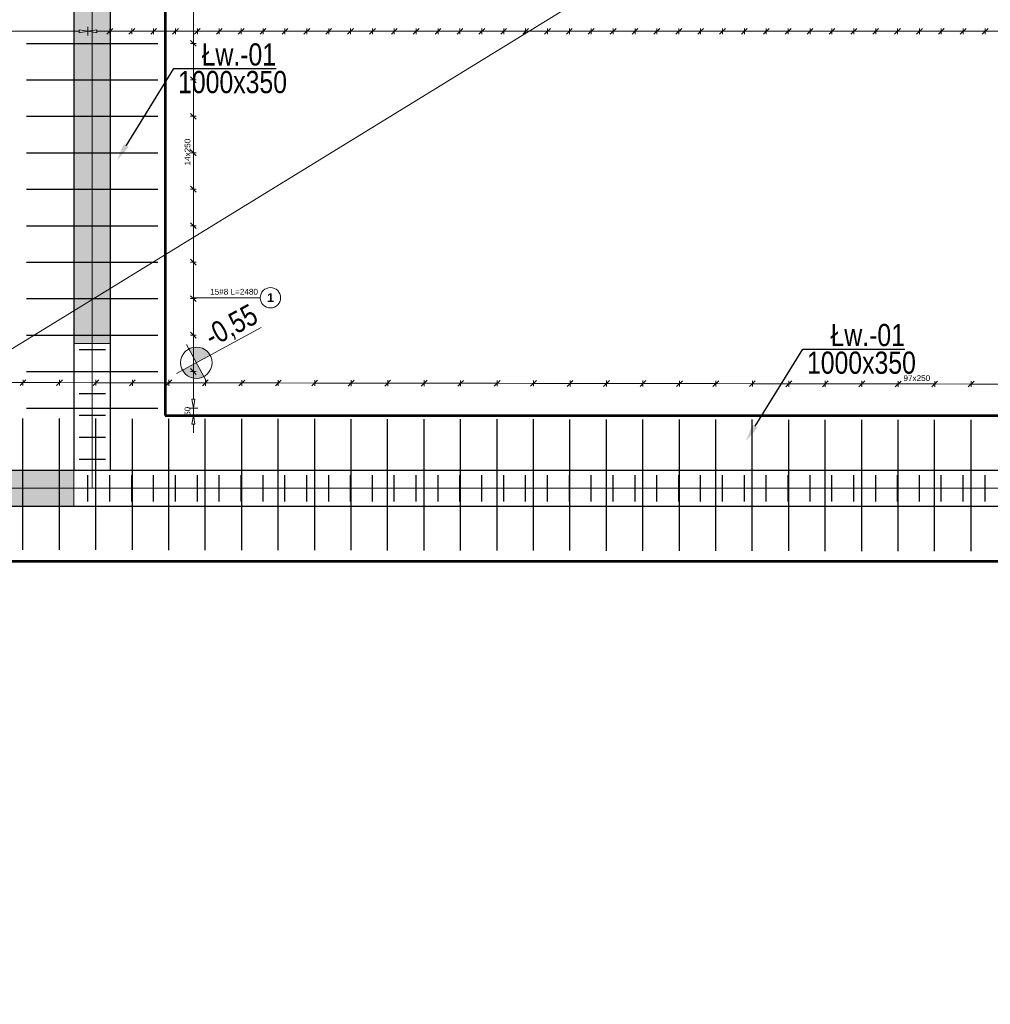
# Model space of a CAD drawing. Extents: x -274995 to 107519, y -337635 to 244261.
# Tile 34 of 49: x 49775 to 56429, y -28463 to -21713. Entities that reach past the tile are written whole.
import ezdxf

# ---------------------------------------------------------------- set-up
doc = ezdxf.new("R2010")
doc.units = 0
doc.header["$LTSCALE"] = 10
doc.header["$MEASUREMENT"] = 0
for name, color, linetype, lineweight in [('P-Linia1a', 142, 'Continuous', 53), ('P-Opis', 1, 'Continuous', 18), ('P-Opis fundamenty', 193, 'Continuous', 9), ('P-Opis ściany', 6, 'Continuous', 9), ('P-Szraf - Ściana wypełniająca', 171, 'Continuous', 0), ('P-Wymiar', 254, 'Continuous', 9), ('P-Ściana żelbetowa', 50, 'Continuous', 30)]:
    doc.layers.add(name, color=color, linetype=linetype, lineweight=lineweight)
doc.layers.add('RCAD_opis rozkładu', color=7, linetype='Continuous')
doc.layers.add('RCAD_rozkład pręta', color=7, linetype='Continuous')
doc.styles.add('_Fd Opis', font='arial.ttf', dxfattribs={"width": 0.8})
doc.styles.add('style1', font='arial.ttf')
doc.styles.add('style3', font='arialbd.ttf')

msp = doc.modelspace()

# ---------------------------------------------------------------- hatches: boundary and pattern name
at = {"layer": 'P-Opis'}
h = msp.add_hatch(color=1, dxfattribs=at)
h.dxf.hatch_style = 1
h.paths.add_polyline_path([(50986.20191, -24064.40309), (50891.8537, -24115.77601, 0.4142135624), (51037.57484, -24158.7513)])
h.paths.add_polyline_path([(50934.82898, -23970.05487), (50986.20191, -24064.40309), (51080.55012, -24013.03016, 0.4142135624)])
at = {"layer": 'P-Opis ściany', "lineweight": 0, "true_color": 0xd100d1}
h = msp.add_hatch(dxfattribs=at)
h.set_pattern_fill('ANSI33', color=212, scale=20)
h.set_pattern_definition([(45, (57413.17, 230177.87), (-89.80256, 89.80256), []), (45, (57502.97, 230177.87), (-89.80256, 89.80256), [63.5, -31.75])])
h.paths.add_polyline_path([(67447.48249, -13720.18555), (67697.48249, -13720.18555), (67697.5184, -14820.18555), (67447.5184, -14820.18555)])
h.paths.add_polyline_path([(59622.5184, -13920.22732), (59872.51781, -13920.22732), (59872.51781, -14940.22732), (59622.5184, -14940.22732)])
h.paths.add_polyline_path([(59872.51781, -19544.55424), (59622.49917, -19544.55424), (59622.49917, -20564.55424), (59872.51781, -20564.55424)])
h.paths.add_polyline_path([(59872.51781, -21694.55424), (59622.51781, -21694.55424), (59622.51781, -22714.57427), (59872.51781, -22714.57427)])
h.paths.add_polyline_path([(50147.5184, -18921.71688), (50397.5184, -18921.71688), (50397.54017, -23931.71688), (50147.54017, -23931.71688)])
h.paths.add_polyline_path([(47947.54017, -24800.22598), (50147.54017, -24800.22598), (50147.54017, -25050.2114), (47947.54017, -25050.22598)])
h.paths.add_polyline_path([(50147.54144, -15941.02333), (50397.54144, -15941.02333), (50397.54144, -17841.02333), (50147.54144, -17841.02333)])
h.paths.add_polyline_path([(50147.54144, -14062.22742), (50397.54144, -14062.22742), (50397.54144, -15222.22742), (50147.54144, -15222.22742)])
h.paths.add_polyline_path([(50397.54144, -11940.23629), (50147.54144, -11940.23629), (50147.54144, -13260.23932), (50397.54144, -13260.23932)])
h.paths.add_polyline_path([(47642.5184, -14972.70255), (47892.5184, -14972.70255), (47892.5184, -16000.2566), (47642.5184, -16000.2566)])
h.paths.add_polyline_path([(47642.5184, -16450.2566), (47892.5184, -16450.2566), (47892.5184, -18350.25132), (47642.5184, -18350.25132)])
h.paths.add_polyline_path([(43050.46771, -16450.33425), (44070.46854, -16450.33425), (44070.46854, -16200.33425), (43050.46771, -16200.33425)])
h.paths.add_polyline_path([(42147.55478, -11165.23154), (42397.55478, -11165.23154), (42397.55478, -12640.3291), (42147.55478, -12640.3291)])
h.paths.add_polyline_path([(50397.54144, -10905.22732), (51962.5184, -10905.22732), (51962.5184, -11155.22732), (50397.54144, -11155.22732)])
h.paths.add_polyline_path([(48192.5184, -10905.22732), (50147.54144, -10905.22732), (50147.54144, -11155.22732), (48192.5184, -11155.22732)])
h.paths.add_polyline_path([(56746.3077, -10705.22732), (58646.3077, -10705.22732), (58646.3077, -10955.22732), (56746.3077, -10955.22732)])

# ---------------------------------------------------------------- linework, layer by layer
at = {"color": 8, "lineweight": 0}
for p, q in [((49043.5184, -21792.52497), (50183.5184, -21792.52497)), ((50183.5184, -21782.52497), (50243.5184, -21792.52497)), ((50183.5184, -21782.52497), (50183.5184, -21802.52497)), ((50243.5184, -21792.52497), (50183.5184, -21802.52497)), ((50243.5184, -21762.52497), (50243.5184, -21822.52497)), ((50243.5184, -21762.52497), (50243.5184, -21822.52497)), ((50243.5184, -21792.52497), (50303.5184, -21782.52497)), ((50303.5184, -21802.52497), (50243.5184, -21792.52497)), ((50303.5184, -21802.52497), (50303.5184, -21782.52497)), ((50393.5184, -21792.52497), (50303.5184, -21792.52497)), ((50413.5184, -21772.52497), (50373.5184, -21812.52497)), ((50393.5184, -21772.52497), (50393.5184, -21812.52497)), ((50543.5184, -21792.52497), (50393.5184, -21792.52497)), ((50563.5184, -21772.52497), (50523.5184, -21812.52497)), ((50543.5184, -21772.52497), (50543.5184, -21812.52497)), ((50693.5184, -21792.52497), (50543.5184, -21792.52497)), ((50713.5184, -21772.52497), (50673.5184, -21812.52497)), ((50693.5184, -21772.52497), (50693.5184, -21812.52497)), ((50843.5184, -21792.52497), (50693.5184, -21792.52497)), ((50863.5184, -21772.52497), (50823.5184, -21812.52497)), ((50843.5184, -21772.52497), (50843.5184, -21812.52497)), ((50993.5184, -21792.52497), (50843.5184, -21792.52497)), ((51013.5184, -21772.52497), (50973.5184, -21812.52497)), ((50993.5184, -21772.52497), (50993.5184, -21812.52497)), ((51143.5184, -21792.52497), (50993.5184, -21792.52497)), ((51163.5184, -21772.52497), (51123.5184, -21812.52497)), ((51143.5184, -21772.52497), (51143.5184, -21812.52497)), ((51293.5184, -21792.52497), (51143.5184, -21792.52497)), ((51313.5184, -21772.52497), (51273.5184, -21812.52497)), ((51293.5184, -21772.52497), (51293.5184, -21812.52497)), ((51443.5184, -21792.52497), (51293.5184, -21792.52497)), ((51463.5184, -21772.52497), (51423.5184, -21812.52497)), ((51443.5184, -21772.52497), (51443.5184, -21812.52497)), ((51593.5184, -21792.52497), (51443.5184, -21792.52497)), ((51613.5184, -21772.52497), (51573.5184, -21812.52497)), ((51593.5184, -21772.52497), (51593.5184, -21812.52497)), ((51743.5184, -21792.52497), (51593.5184, -21792.52497)), ((51763.5184, -21772.52497), (51723.5184, -21812.52497)), ((51743.5184, -21772.52497), (51743.5184, -21812.52497)), ((51893.5184, -21792.52497), (51743.5184, -21792.52497)), ((51913.5184, -21772.52497), (51873.5184, -21812.52497)), ((51893.5184, -21772.52497), (51893.5184, -21812.52497)), ((52043.5184, -21792.52497), (51893.5184, -21792.52497)), ((52063.5184, -21772.52497), (52023.5184, -21812.52497)), ((52043.5184, -21772.52497), (52043.5184, -21812.52497)), ((52193.5184, -21792.52497), (52043.5184, -21792.52497)), ((52213.5184, -21772.52497), (52173.5184, -21812.52497)), ((52193.5184, -21772.52497), (52193.5184, -21812.52497)), ((52343.5184, -21792.52497), (52193.5184, -21792.52497)), ((52363.5184, -21772.52497), (52323.5184, -21812.52497)), ((52343.5184, -21772.52497), (52343.5184, -21812.52497)), ((52493.5184, -21792.52497), (52343.5184, -21792.52497)), ((52513.5184, -21772.52497), (52473.5184, -21812.52497)), ((52493.5184, -21772.52497), (52493.5184, -21812.52497)), ((52643.5184, -21792.52497), (52493.5184, -21792.52497)), ((52663.5184, -21772.52497), (52623.5184, -21812.52497)), ((52643.5184, -21772.52497), (52643.5184, -21812.52497)), ((52793.5184, -21792.52497), (52643.5184, -21792.52497)), ((52813.5184, -21772.52497), (52773.5184, -21812.52497)), ((52793.5184, -21772.52497), (52793.5184, -21812.52497)), ((52943.5184, -21792.52497), (52793.5184, -21792.52497)), ((52963.5184, -21772.52497), (52923.5184, -21812.52497)), ((52943.5184, -21772.52497), (52943.5184, -21812.52497)), ((53093.5184, -21792.52497), (52943.5184, -21792.52497)), ((53113.5184, -21772.52497), (53073.5184, -21812.52497)), ((53093.5184, -21772.52497), (53093.5184, -21812.52497)), ((53243.5184, -21792.52497), (53093.5184, -21792.52497)), ((53263.5184, -21772.52497), (53223.5184, -21812.52497)), ((53243.5184, -21772.52497), (53243.5184, -21812.52497)), ((53393.5184, -21792.52497), (53243.5184, -21792.52497)), ((53413.5184, -21772.52497), (53373.5184, -21812.52497)), ((53393.5184, -21772.52497), (53393.5184, -21812.52497)), ((53543.5184, -21792.52497), (53393.5184, -21792.52497)), ((53563.5184, -21772.52497), (53523.5184, -21812.52497)), ((53543.5184, -21772.52497), (53543.5184, -21812.52497)), ((53693.5184, -21792.52497), (53543.5184, -21792.52497)), ((53713.5184, -21772.52497), (53673.5184, -21812.52497)), ((53693.5184, -21772.52497), (53693.5184, -21812.52497)), ((53843.5184, -21792.52497), (53693.5184, -21792.52497)), ((53863.5184, -21772.52497), (53823.5184, -21812.52497)), ((53843.5184, -21772.52497), (53843.5184, -21812.52497)), ((53993.5184, -21792.52497), (53843.5184, -21792.52497)), ((54013.5184, -21772.52497), (53973.5184, -21812.52497)), ((53993.5184, -21772.52497), (53993.5184, -21812.52497)), ((54143.5184, -21792.52497), (53993.5184, -21792.52497)), ((54163.5184, -21772.52497), (54123.5184, -21812.52497)), ((54143.5184, -21772.52497), (54143.5184, -21812.52497)), ((54293.5184, -21792.52497), (54143.5184, -21792.52497)), ((54313.5184, -21772.52497), (54273.5184, -21812.52497)), ((54293.5184, -21772.52497), (54293.5184, -21812.52497)), ((54443.5184, -21792.52497), (54293.5184, -21792.52497)), ((54463.5184, -21772.52497), (54423.5184, -21812.52497)), ((54443.5184, -21772.52497), (54443.5184, -21812.52497)), ((54593.5184, -21792.52497), (54443.5184, -21792.52497)), ((54613.5184, -21772.52497), (54573.5184, -21812.52497)), ((54593.5184, -21772.52497), (54593.5184, -21812.52497)), ((54743.5184, -21792.52497), (54593.5184, -21792.52497)), ((54763.5184, -21772.52497), (54723.5184, -21812.52497)), ((54743.5184, -21772.52497), (54743.5184, -21812.52497)), ((54893.5184, -21792.52497), (54743.5184, -21792.52497)), ((54913.5184, -21772.52497), (54873.5184, -21812.52497)), ((54893.5184, -21772.52497), (54893.5184, -21812.52497)), ((55043.5184, -21792.52497), (54893.5184, -21792.52497)), ((55063.5184, -21772.52497), (55023.5184, -21812.52497)), ((55043.5184, -21772.52497), (55043.5184, -21812.52497)), ((55193.5184, -21792.52497), (55043.5184, -21792.52497)), ((55213.5184, -21772.52497), (55173.5184, -21812.52497)), ((55193.5184, -21772.52497), (55193.5184, -21812.52497)), ((55343.5184, -21792.52497), (55193.5184, -21792.52497)), ((55363.5184, -21772.52497), (55323.5184, -21812.52497)), ((55343.5184, -21772.52497), (55343.5184, -21812.52497)), ((55493.5184, -21792.52497), (55343.5184, -21792.52497)), ((55513.5184, -21772.52497), (55473.5184, -21812.52497)), ((55493.5184, -21772.52497), (55493.5184, -21812.52497)), ((55643.5184, -21792.52497), (55493.5184, -21792.52497)), ((55663.5184, -21772.52497), (55623.5184, -21812.52497)), ((55643.5184, -21772.52497), (55643.5184, -21812.52497)), ((55793.5184, -21792.52497), (55643.5184, -21792.52497)), ((55813.5184, -21772.52497), (55773.5184, -21812.52497)), ((55793.5184, -21772.52497), (55793.5184, -21812.52497)), ((55943.5184, -21792.52497), (55793.5184, -21792.52497)), ((55963.5184, -21772.52497), (55923.5184, -21812.52497)), ((55943.5184, -21772.52497), (55943.5184, -21812.52497)), ((56093.5184, -21792.52497), (55943.5184, -21792.52497)), ((56113.5184, -21772.52497), (56073.5184, -21812.52497)), ((56093.5184, -21772.52497), (56093.5184, -21812.52497)), ((56243.5184, -21792.52497), (56093.5184, -21792.52497)), ((56263.5184, -21772.52497), (56223.5184, -21812.52497)), ((56243.5184, -21772.52497), (56243.5184, -21812.52497)), ((56393.5184, -21792.52497), (56243.5184, -21792.52497)), ((56413.5184, -21772.52497), (56373.5184, -21812.52497)), ((56393.5184, -21772.52497), (56393.5184, -21812.52497)), ((56543.5184, -21792.52497), (56393.5184, -21792.52497))]:
    msp.add_line(p, q, dxfattribs=at)
at = {"color": 7, "linetype": 'ByBlock', "lineweight": 30}
for p, q in [((50243.5184, -25015.22732), (50243.5184, -24835.22808)), ((50393.5184, -25015.22732), (50393.5184, -24835.22808)), ((50543.5184, -25015.22732), (50543.5184, -24835.22808)), ((50693.5184, -25015.22732), (50693.5184, -24835.22808)), ((50843.5184, -25015.22732), (50843.5184, -24835.22808)), ((50993.5184, -25015.22732), (50993.5184, -24835.22808)), ((51143.5184, -25015.22732), (51143.5184, -24835.22808)), ((51293.5184, -25015.22732), (51293.5184, -24835.22808)), ((51443.5184, -25015.22732), (51443.5184, -24835.22808)), ((51593.5184, -25015.22732), (51593.5184, -24835.22808)), ((51743.5184, -25015.22732), (51743.5184, -24835.22808)), ((51893.5184, -25015.22732), (51893.5184, -24835.22808)), ((52043.5184, -25015.22732), (52043.5184, -24835.22808)), ((52193.5184, -25015.22732), (52193.5184, -24835.22808)), ((52343.5184, -25015.22732), (52343.5184, -24835.22808)), ((52493.5184, -25015.22732), (52493.5184, -24835.22808)), ((52643.5184, -25015.22732), (52643.5184, -24835.22808)), ((52793.5184, -25015.22732), (52793.5184, -24835.22808)), ((52943.5184, -25015.22732), (52943.5184, -24835.22808)), ((53093.5184, -25015.22732), (53093.5184, -24835.22808)), ((53243.5184, -25015.22732), (53243.5184, -24835.22808)), ((53393.5184, -25015.22732), (53393.5184, -24835.22808)), ((53543.5184, -25015.22732), (53543.5184, -24835.22808)), ((53693.5184, -25015.22732), (53693.5184, -24835.22808)), ((53843.5184, -25015.22732), (53843.5184, -24835.22808)), ((53993.5184, -25015.22732), (53993.5184, -24835.22808)), ((54143.5184, -25015.22732), (54143.5184, -24835.22808)), ((54293.5184, -25015.22732), (54293.5184, -24835.22808)), ((54443.5184, -25015.22732), (54443.5184, -24835.22808)), ((54593.5184, -25015.22732), (54593.5184, -24835.22808)), ((54743.5184, -25015.22732), (54743.5184, -24835.22808)), ((54893.5184, -25015.22732), (54893.5184, -24835.22808)), ((55043.5184, -25015.22732), (55043.5184, -24835.22808)), ((55193.5184, -25015.22732), (55193.5184, -24835.22808)), ((55343.5184, -25015.22732), (55343.5184, -24835.22808)), ((55493.5184, -25015.22732), (55493.5184, -24835.22808)), ((55643.5184, -25015.22732), (55643.5184, -24835.22808)), ((55793.5184, -25015.22732), (55793.5184, -24835.22808)), ((55943.5184, -25015.22732), (55943.5184, -24835.22808)), ((56093.5184, -25015.22732), (56093.5184, -24835.22808)), ((56243.5184, -25015.22732), (56243.5184, -24835.22808)), ((56393.5184, -25015.22732), (56393.5184, -24835.22808))]:
    msp.add_line(p, q, dxfattribs=at)
at = {"layer": 'P-Linia1a'}
for p, q in [((50772.55863, -16155.31721), (50772.6698, -24425.22732)), ((50772.6698, -24425.22732), (59247.5546, -24425.22732)), ((42147.59098, -25425.22732), (68072.5184, -25425.22732))]:
    msp.add_line(p, q, dxfattribs=at)
at = {"layer": 'P-Opis', "color": 1}
for p, q in [((50851.28304, -24137.86687), (51429.66256, -23822.93724)), ((50918.30211, -23939.70268), (51054.10171, -24189.10349))]:
    msp.add_line(p, q, dxfattribs=at)
msp.add_circle((50986.20191, -24064.40309), 107.42794, dxfattribs=at)
at = {"layer": 'P-Opis fundamenty', "linetype": 'ByBlock', "lineweight": -2}
for p, q in [((50831.94293, -22048.69496), (51532.63902, -22048.69496)), ((55143.20799, -23972.13501), (55843.90407, -23972.13501))]:
    msp.add_line(p, q, dxfattribs=at)
for points in [[(50505.10549, -22576.66314), (50831.94293, -22048.69496)], [(54816.37054, -24500.10319), (55143.20799, -23972.13501)]]:
    msp.add_lwpolyline(points, dxfattribs=at)
at = {"layer": 'P-Opis fundamenty'}
for points in [[(50522.11079, -22587.19023), (50441.94293, -22678.69496), (50488.10019, -22566.13605)], [(54833.37584, -24510.63028), (54753.20799, -24602.13501), (54799.36524, -24489.5761)]]:
    msp.add_solid(points, dxfattribs=at)
at = {"layer": 'P-Opis ściany', "color": 212, "lineweight": 13, "true_color": 0xd100d1}
for points in [[(50147.5184, -18921.71688), (50397.5184, -18921.71688), (50397.54017, -23931.71688), (50147.54017, -23931.71688)], [(47947.54017, -24800.22598), (50147.54017, -24800.22598), (50147.54017, -25050.2114), (47947.54017, -25050.22598)]]:
    msp.add_lwpolyline(points, close=True, dxfattribs=at)
at = {"layer": 'P-Szraf - Ściana wypełniająca'}
for p, q in [((50272.59889, -20825.22732), (50272.59889, -24923.74273)), ((67572.5184, -24923.74273), (43758.4861, -24923.74273))]:
    msp.add_line(p, q, dxfattribs=at)
at = {"layer": 'P-Wymiar', "color": 3}
msp.add_lwpolyline([(42403.52009, -28462.66789), (73922.57125, -9105.20304)], dxfattribs=at)
at = {"layer": 'P-Ściana żelbetowa', "lineweight": 25}
for p, q in [((50147.57637, -24800.22732), (50147.57637, -15855.28405)), ((50397.57637, -24800.22732), (50397.57637, -15855.28405)), ((42397.59098, -24800.22732), (67447.5184, -24800.22732)), ((67697.5184, -25050.22732), (42147.59098, -25050.22732))]:
    msp.add_line(p, q, dxfattribs=at)
at = {"layer": 'RCAD_opis rozkładu', "color": 8, "lineweight": 0}
for p, q in [((50965.76883, -21875.22732), (50965.76883, -21625.22732)), ((50985.76883, -21895.22732), (50945.76883, -21855.22732)), ((50985.76883, -21875.22732), (50945.76883, -21875.22732)), ((50965.76883, -22125.22732), (50965.76883, -21875.22732)), ((50985.76883, -22145.22732), (50945.76883, -22105.22732)), ((50985.76883, -22125.22732), (50945.76883, -22125.22732)), ((50965.76883, -22375.22732), (50965.76883, -22125.22732)), ((50985.76883, -22395.22732), (50945.76883, -22355.22732)), ((50985.76883, -22375.22732), (50945.76883, -22375.22732)), ((50965.76883, -22625.22732), (50965.76883, -22375.22732)), ((50985.76883, -22645.22732), (50945.76883, -22605.22732)), ((50985.76883, -22625.22732), (50945.76883, -22625.22732)), ((50965.76883, -22750.22732), (50965.76883, -22625.22732)), ((50965.76883, -22750.22732), (50965.76883, -22875.22732)), ((50945.76883, -22855.22732), (50985.76883, -22895.22732)), ((50985.76883, -22875.22732), (50945.76883, -22875.22732)), ((50965.76883, -22875.22732), (50965.76883, -23125.22732)), ((50945.76883, -23105.22732), (50985.76883, -23145.22732)), ((50985.76883, -23125.22732), (50945.76883, -23125.22732)), ((50965.76883, -23125.22732), (50965.76883, -23375.22732)), ((50945.76883, -23355.22732), (50985.76883, -23395.22732)), ((50985.76883, -23375.22732), (50945.76883, -23375.22732)), ((50965.76883, -23375.22732), (50965.76883, -23625.22732)), ((50945.76883, -23605.22732), (50985.76883, -23645.22732)), ((51424.32097, -23619.18214), (50965.76883, -23619.18214)), ((50985.76883, -23625.22732), (50945.76883, -23625.22732)), ((50965.76883, -23625.22732), (50965.76883, -23875.22732)), ((50945.76883, -23855.22732), (50985.76883, -23895.22732)), ((50985.76883, -23875.22732), (50945.76883, -23875.22732)), ((50965.76883, -23875.22732), (50965.76883, -24125.22732)), ((50945.76883, -24105.22732), (50985.76883, -24145.22732)), ((50985.76883, -24125.22732), (50945.76883, -24125.22732)), ((50965.76883, -24125.22732), (50965.76883, -24315.22732)), ((49797.96971, -24200.79357), (49547.96971, -24200.40921)), ((49818.00043, -24180.82435), (49777.93898, -24220.7628)), ((49798.00046, -24180.7936), (49797.93896, -24220.79355)), ((50047.96971, -24201.17793), (49797.96971, -24200.79357)), ((50068.00043, -24181.20871), (50027.93898, -24221.14716)), ((50048.00046, -24181.17796), (50047.93896, -24221.17791)), ((50297.96971, -24201.56229), (50047.96971, -24201.17793)), ((50318.00043, -24181.59307), (50277.93898, -24221.53152)), ((50298.00046, -24181.56232), (50297.93896, -24221.56227)), ((50547.96971, -24201.94666), (50297.96971, -24201.56229)), ((50568.00043, -24181.97743), (50527.93898, -24221.91588)), ((50548.00046, -24181.94668), (50547.93896, -24221.94663)), ((50797.96971, -24202.33102), (50547.96971, -24201.94666)), ((50818.00043, -24182.36179), (50777.93898, -24222.30024)), ((50798.00046, -24182.33104), (50797.93896, -24222.33099)), ((51047.96971, -24202.71538), (50797.96971, -24202.33102)), ((51068.00043, -24182.74615), (51027.93898, -24222.6846)), ((51048.00046, -24182.7154), (51047.93896, -24222.71535)), ((51297.96971, -24203.09974), (51047.96971, -24202.71538)), ((51318.00043, -24183.13051), (51277.93898, -24223.06896)), ((51298.00046, -24183.09976), (51297.93896, -24223.09971)), ((51547.96971, -24203.4841), (51297.96971, -24203.09974)), ((51568.00043, -24183.51487), (51527.93898, -24223.45332)), ((51548.00046, -24183.48412), (51547.93896, -24223.48407)), ((51797.96971, -24203.86846), (51547.96971, -24203.4841)), ((51818.00043, -24183.89923), (51777.93898, -24223.83768)), ((51798.00046, -24183.86848), (51797.93896, -24223.86843)), ((52047.96971, -24204.25282), (51797.96971, -24203.86846)), ((52068.00043, -24184.28359), (52027.93898, -24224.22205)), ((52048.00046, -24184.25284), (52047.93896, -24224.25279)), ((52297.96971, -24204.63718), (52047.96971, -24204.25282)), ((52318.00043, -24184.66795), (52277.93898, -24224.60641)), ((52298.00046, -24184.6372), (52297.93896, -24224.63715)), ((52547.96971, -24205.02154), (52297.96971, -24204.63718)), ((52568.00043, -24185.05231), (52527.93898, -24224.99077)), ((52548.00046, -24185.02156), (52547.93896, -24225.02151)), ((52797.96971, -24205.4059), (52547.96971, -24205.02154)), ((52818.00043, -24185.43667), (52777.93898, -24225.37513)), ((52798.00046, -24185.40592), (52797.93896, -24225.40588)), ((53047.96971, -24205.79026), (52797.96971, -24205.4059)), ((53068.00043, -24185.82103), (53027.93898, -24225.75949)), ((53048.00046, -24185.79028), (53047.93896, -24225.79024)), ((53297.96971, -24206.17462), (53047.96971, -24205.79026)), ((53318.00043, -24186.20539), (53277.93898, -24226.14385)), ((53298.00046, -24186.17464), (53297.93896, -24226.1746)), ((53547.96971, -24206.55898), (53297.96971, -24206.17462)), ((53568.00043, -24186.58975), (53527.93898, -24226.52821)), ((53548.00046, -24186.559), (53547.93896, -24226.55896)), ((53797.96971, -24206.94334), (53547.96971, -24206.55898)), ((53818.00043, -24186.97411), (53777.93898, -24226.91257)), ((53798.00046, -24186.94336), (53797.93896, -24226.94332)), ((54047.96971, -24207.3277), (53797.96971, -24206.94334)), ((54068.00043, -24187.35847), (54027.93898, -24227.29693)), ((54048.00046, -24187.32772), (54047.93896, -24227.32768)), ((54297.96971, -24207.71206), (54047.96971, -24207.3277)), ((54318.00043, -24187.74283), (54277.93898, -24227.68129)), ((54298.00046, -24187.71208), (54297.93896, -24227.71204)), ((54547.96971, -24208.09642), (54297.96971, -24207.71206)), ((54568.00043, -24188.12719), (54527.93898, -24228.06565)), ((54548.00046, -24188.09644), (54547.93896, -24228.0964)), ((54797.96971, -24208.48078), (54547.96971, -24208.09642)), ((54818.00043, -24188.51155), (54777.93898, -24228.45001)), ((54798.00046, -24188.48081), (54797.93896, -24228.48076)), ((55047.96971, -24208.86514), (54797.96971, -24208.48078)), ((55068.00043, -24188.89591), (55027.93898, -24228.83437)), ((55048.00046, -24188.86517), (55047.93896, -24228.86512)), ((55297.96971, -24209.2495), (55047.96971, -24208.86514)), ((55318.00043, -24189.28027), (55277.93898, -24229.21873)), ((55298.00046, -24189.24953), (55297.93896, -24229.24948)), ((55547.96971, -24209.63386), (55297.96971, -24209.2495)), ((55568.00043, -24189.66464), (55527.93898, -24229.60309)), ((55548.00046, -24189.63389), (55547.93896, -24229.63384)), ((55797.96971, -24210.01822), (55547.96971, -24209.63386)), ((55818.00043, -24190.049), (55777.93898, -24229.98745)), ((55798.00046, -24190.01825), (55797.93896, -24230.0182)), ((55922.96971, -24210.2104), (55797.96971, -24210.01822)), ((55922.96971, -24210.2104), (56047.96971, -24210.40258)), ((56027.93898, -24230.37181), (56068.00043, -24190.43336)), ((56048.00046, -24190.40261), (56047.93896, -24230.40256)), ((56047.96971, -24210.40258), (56297.96971, -24210.78694)), ((56277.93898, -24230.75617), (56318.00043, -24190.81772)), ((56298.00046, -24190.78697), (56297.93896, -24230.78692)), ((56297.96971, -24210.78694), (56547.96971, -24211.1713)), ((50965.76883, -24375.22732), (50955.76883, -24315.22732)), ((50975.76883, -24315.22732), (50955.76883, -24315.22732)), ((50975.76883, -24315.22732), (50965.76883, -24375.22732)), ((50995.76883, -24375.22732), (50935.76883, -24375.22732)), ((50935.76883, -24425.22732), (50995.76883, -24425.22732)), ((50955.76883, -24485.22732), (50965.76883, -24425.22732)), ((50965.76883, -24375.22732), (50965.76883, -24425.22732)), ((50965.76883, -24425.22732), (50975.76883, -24485.22732)), ((50955.76883, -24485.22732), (50975.76883, -24485.22732)), ((50965.76883, -24545.22732), (50965.76883, -24485.22732))]:
    msp.add_line(p, q, dxfattribs=at)
msp.add_circle((51494.32097, -23619.18214), 70, dxfattribs=at)
at = {"layer": 'RCAD_rozkład pręta', "color": 7, "linetype": 'ByBlock', "lineweight": 30}
for p, q in [((49822.57637, -21875.22732), (50722.57637, -21875.22732)), ((49822.57637, -22125.22732), (50722.57637, -22125.22732)), ((49822.57637, -22375.22732), (50722.57637, -22375.22732)), ((49822.57637, -22625.22732), (50722.57637, -22625.22732)), ((49822.57637, -22875.22732), (50722.57637, -22875.22732)), ((49822.57637, -23125.22732), (50722.57637, -23125.22732)), ((49822.57637, -23375.22732), (50722.57637, -23375.22732)), ((49822.57637, -23625.22732), (50722.57637, -23625.22732)), ((49822.57637, -23875.22732), (50722.57637, -23875.22732)), ((50362.57637, -23977.17839), (50182.57714, -23977.17839)), ((49822.57637, -24125.22732), (50722.57637, -24125.22732)), ((50362.57637, -24127.17839), (50182.57714, -24127.17839)), ((50362.57637, -24277.17839), (50182.57714, -24277.17839)), ((49822.57637, -24375.22732), (50722.57637, -24375.22732)), ((50362.57637, -24427.17839), (50182.57714, -24427.17839)), ((49797.59098, -25347.13069), (49797.59098, -24447.13069)), ((50047.59098, -25347.51505), (50047.59098, -24447.51505)), ((50297.59098, -25347.89941), (50297.59098, -24447.89941)), ((50547.59098, -25348.28377), (50547.59098, -24448.28377)), ((50797.59098, -25348.66813), (50797.59098, -24448.66813)), ((51047.59098, -25349.05249), (51047.59098, -24449.05249)), ((51297.59098, -25349.43685), (51297.59098, -24449.43685)), ((51547.59098, -25349.82121), (51547.59098, -24449.82121)), ((51797.59098, -25350.20557), (51797.59098, -24450.20557)), ((52047.59098, -25350.58993), (52047.59098, -24450.58993)), ((52297.59098, -25350.97429), (52297.59098, -24450.97429)), ((52547.59098, -25351.35865), (52547.59098, -24451.35865)), ((52797.59098, -25351.74301), (52797.59098, -24451.74301)), ((53047.59098, -25352.12738), (53047.59098, -24452.12738)), ((53297.59098, -25352.51174), (53297.59098, -24452.51174)), ((53547.59098, -25352.8961), (53547.59098, -24452.8961)), ((53797.59098, -25353.28046), (53797.59098, -24453.28046)), ((54047.59098, -25353.66482), (54047.59098, -24453.66482)), ((54297.59098, -25354.04918), (54297.59098, -24454.04918)), ((54547.59098, -25354.43354), (54547.59098, -24454.43354)), ((54797.59098, -25354.8179), (54797.59098, -24454.8179)), ((55047.59098, -25355.20226), (55047.59098, -24455.20226)), ((55297.59098, -25355.58662), (55297.59098, -24455.58662)), ((55547.59098, -25355.97098), (55547.59098, -24455.97098)), ((55797.59098, -25356.35534), (55797.59098, -24456.35534)), ((56047.59098, -25356.7397), (56047.59098, -24456.7397)), ((56297.59098, -25357.12406), (56297.59098, -24457.12406)), ((50362.57637, -24577.17839), (50182.57714, -24577.17839)), ((50362.57637, -24727.17839), (50182.57714, -24727.17839))]:
    msp.add_line(p, q, dxfattribs=at)

# ---------------------------------------------------------------- texts
at = {"layer": 'P-Opis fundamenty', "style": '_Fd Opis', "width": 0.8}
for s, p in [('Łw.-01', (51022.59101, -22027.37041)), ('1000x350', (50861.17212, -22216.79169)), ('Łw.-01', (55333.85606, -23950.81046)), ('1000x350', (55172.43717, -24140.23174))]:
    msp.add_text(s, height=152.1, dxfattribs=at).set_placement(p)
msp.add_text('-0,55', height=146.25, rotation=28.568443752, dxfattribs=at).set_placement((51094.22361, -23960.91748))
at = {"layer": 'RCAD_opis rozkładu', "color": 2, "char_height": 40, "attachment_point": 7, "style": 'style1'}
for s, insert, rotation in [('14x250', (50946.19175, -22712.51245), 90), ('97x250', (55833.83211, -24190.49626), 359.911911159), ('50', (50946.19175, -24428.8085), 90)]:
    msp.add_mtext(s, dxfattribs=dict(at, insert=insert, rotation=rotation))
at = {"layer": 'RCAD_opis rozkładu', "color": 2, "insert": (51244.77117, -23578.50001), "char_height": 40, "attachment_point": 5, "style": 'style1'}
msp.add_mtext('15#8 L=2480', dxfattribs=at)
at = {"layer": 'RCAD_opis rozkładu', "color": 1, "insert": (51494.32097, -23619.18214), "char_height": 60, "attachment_point": 5, "style": 'style3'}
msp.add_mtext('1', dxfattribs=at)

doc.saveas('drawing.dxf')
